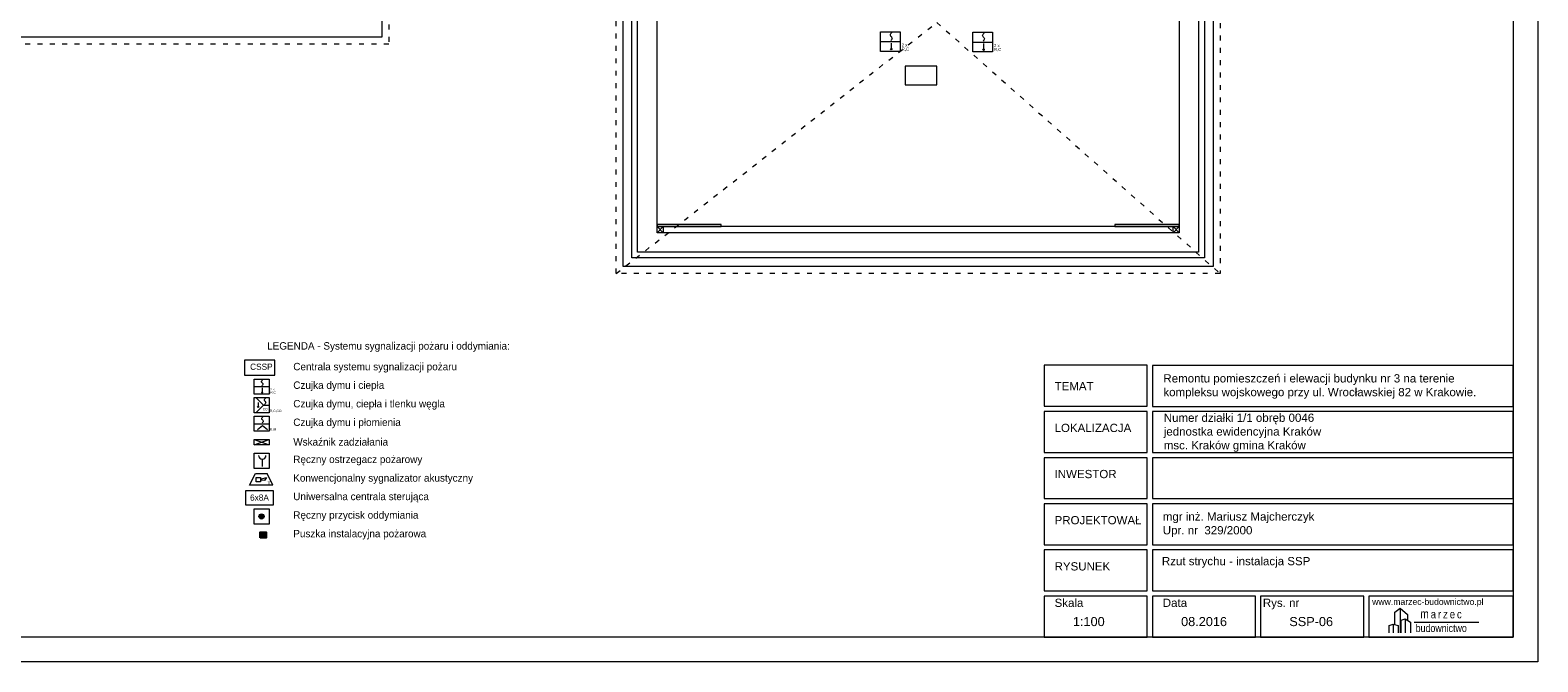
# Model space of a CAD drawing. Header units: centimetres. Extents: x 74437 to 92332, y -37016 to -3432.
# Tile 63 of 68: x 79189 to 82847, y -8525 to -6992. Entities that reach past the tile are written whole.
import ezdxf

# ---------------------------------------------------------------- set-up
doc = ezdxf.new("R2010")
doc.units = ezdxf.units.CM
doc.header["$LTSCALE"] = 0.02
doc.linetypes.add('ACAD_ISO03W100', pattern=[30, 12, -18])
doc.layers.get('0').update_dxf_attribs({"color": 8, "lineweight": 13})
for name, color, linetype, lineweight in [('_pk_tabelka', 7, 'Continuous', 15), ('koncepcja linie przekrojowe', 8, 'Continuous', 13), ('Linia SSP', 7, 'Continuous', 35), ('LINIE PRZEKROJOWE', 8, 'Continuous', 13), ('SOD_UCS', 7, 'Continuous', 9), ('SSP', 7, 'Continuous', 25), ('SSP_Centrala', 7, 'Continuous', 25), ('SSP_PO-6x', 7, 'Continuous', 25), ('SSP_SAW-6101', 7, 'Continuous', 25), ('SSP_WZ-31', 7, 'Continuous', 25)]:
    doc.layers.add(name, color=color, linetype=linetype, lineweight=lineweight)
doc.styles.add('ARCH. STANDARD', font='arial.ttf')
doc.styles.get("Standard").update_dxf_attribs({"font": 'arial.ttf', "height": 12})
doc.styles.add('Tomasz_W legenda', font='TCM_____.TTF')

# ---------------------------------------------------------------- blocks, each defined once
blk = doc.blocks.new('A$C2559252F')
at = {"lineweight": 9}
for p, q in [((-20.01, 3.95), (-18.01, 5.47)), ((-20.01, -0.88), (-20.01, 3.95)), ((-18.01, 5.47), (-15.17, 2.98)), ((-18.01, 5.47), (-18.01, -4.14)), ((-17.65, 0.81), (-16.1, 1.39)), ((-17.65, -4.14), (-17.65, 0.81)), ((-16.1, 1.39), (-13.97, 0.07)), ((-16.1, 1.39), (-16.1, -4.14)), ((-15.17, 2.98), (-15.17, 0.81)), ((-13.97, 0.07), (-13.97, -4.14)), ((-12.57, 0), (12.57, 0)), ((-20.67, -0.7), (-20.67, -4.14))]:
    blk.add_line(p, q, dxfattribs=at)
blk.add_lwpolyline([(-22.28, -4.14), (-22.28, -1.29), (-20.67, -0.7), (-18.79, -1.2), (-18.79, -4.14)], dxfattribs=at)
at = {"lineweight": 9, "attachment_point": 1}
for s, insert, char_height, width in [('{\\fTechnic|b0|i0|c2|p2;\\H1.1667x;m\\H0.57141x; \\H1.6001x;a\\H0.62496x; \\H1.6001x;r\\H0.62496x; \\H1.6001x;z\\H0.62496x; \\H1.6001x;e\\H0.62496x; \\H1.6001x;c}', (-10.22, 5.04), 3, 25.2165), ('{\\fTechnic|b0|i0|c2|p2;\\H0.25x;budownictwo}', (-11.99, -0.78), 12, 32.0979)]:
    blk.add_mtext(s, dxfattribs=dict(at, insert=insert, char_height=char_height, width=width))
blk = doc.blocks.new('POLON6000')
at = {"layer": 'Linia SSP', "lineweight": 5}
blk.add_lwpolyline([(0, 12.8), (0, 0), (25.6, 0), (25.6, 12.8)], close=True, dxfattribs=at)
blk = doc.blocks.new('WZ-31')
at = {"layer": 'Linia SSP', "lineweight": 5}
for p, q in [((0, 0), (12.8, 4.4)), ((0, 4.4), (12.8, 0))]:
    blk.add_line(p, q, dxfattribs=at)
blk.add_lwpolyline([(0, 0), (0, 4.4), (12.8, 4.4), (12.8, 0)], close=True, dxfattribs=at)
blk = doc.blocks.new('SAW-6101')
at = {"layer": 'Linia SSP', "lineweight": 5}
for p, q in [((0, 0), (6.4, 12.8)), ((25.6, 0), (0, 0)), ((6.4, 12.8), (19.2, 12.8)), ((7.3, 8.5), (12.1, 8.5)), ((7.3, 3.7), (7.3, 8.5)), ((12.1, 3.7), (7.3, 3.7)), ((12.1, 6.7), (18.7, 8.5)), ((12.1, 8.5), (12.1, 3.7)), ((16.4, 5.1), (12.1, 5.5)), ((18.7, 8.5), (16.4, 5.1)), ((25.6, 0), (19.2, 12.8))]:
    blk.add_line(p, q, dxfattribs=at)
blk.add_text('T', height=3.5, rotation=360, dxfattribs=at).set_placement((19.9, 0.5))
blk = doc.blocks.new('UCS6000')
at = {"layer": 'Linia SSP', "lineweight": 5}
blk.add_lwpolyline([(-25.6, 12.8), (-25.6, 0), (0, 0), (0, 12.8)], close=True, dxfattribs=at)
blk = doc.blocks.new('PO-xx')
at = {"layer": 'Linia SSP', "lineweight": 5}
h = blk.add_hatch(color=256, dxfattribs=at)
h.set_gradient(color1=(255, 255, 255))
edge = h.paths.add_edge_path()
edge.add_arc((6.4, 6.4), 2.21, 0, 360)
blk.add_lwpolyline([(0, 12.8), (12.8, 12.8), (12.8, 0), (0, 0)], close=True, dxfattribs=at)
blk.add_circle((6.4, 6.4), 2.21, dxfattribs=at)
blk = doc.blocks.new('AWOZ_P')
at = {"layer": 'SSP'}
blk.add_hatch(color=256, dxfattribs=at).paths.add_polyline_path([(379.9, 273.4), (379.9, 279.6), (386.1, 279.6), (386.1, 273.4)])
blk.add_lwpolyline([(379.9, 273.4), (379.9, 279.6), (386.1, 279.6), (386.1, 273.4)], close=True, dxfattribs=at)

msp = doc.modelspace()

# ---------------------------------------------------------------- hatches: boundary and pattern name
at = {"layer": 'Linia SSP', "lineweight": 5}
for points in [[(81280.1, -7038.3, 1), (81276.6, -7038.3, 1)], [(81504.1, -7039.6, 1), (81500.6, -7039.6, 1)], [(79753.5, -7871, 1), (79750.8, -7871, 1)], [(79743.6, -7906.3, 1), (79740.9, -7906.3, 1)]]:
    msp.add_hatch(color=256, dxfattribs=at).paths.add_polyline_path(points)

# ---------------------------------------------------------------- linework, layer by layer
at = {"linetype": 'ACAD_ISO03W100', "ltscale": 50}
for points in [[(79023, -5870.6), (80465.3, -5870.6), (80631, -5782.2), (80630.5, -4570.4), (82078, -4570.2), (82078, -5819.4), (82185, -5819.4), (82185, -6315.4), (82076, -6315.4), (82076, -7582.7), (80611, -7582.7), (80611, -6678.4), (80059, -6678.4), (80059, -7026.7), (76973, -7026.7)], [(80611, -7582.7), (81389, -6973.7), (82076, -7582.7)]]:
    msp.add_lwpolyline(points, dxfattribs=at)
for points in [[(79960, -5908.6), (80474.8, -5908.6), (80669, -5805), (80668.5, -4608.4), (82040, -4608.2), (82040, -5857.4), (82147, -5857.4), (82147, -6277.4), (82038, -6277.4), (82038, -7544.7), (80649, -7544.7), (80649, -6640.4), (80021, -6640.4)], [(79960, -5922.6), (80478.3, -5922.6), (80683, -5813.4), (80682.5, -4622.4), (82026, -4622.2), (82026, -5871.4), (82133, -5871.4), (82133, -6263.4), (82024, -6263.4), (82024, -7530.7), (80663, -7530.7), (80663, -6626.4), (80007, -6626.4)], [(81977, -7468.7), (80710, -7468.7)], [(81977, -7483.7), (80728, -7483.7)]]:
    msp.add_lwpolyline(points)
for points in [[(80865.9, -7468.7), (80865.9, -7464.1), (80710, -7464.1), (80710, -7468.7)], [(81977, -7468.7), (81977, -7464.1), (81821.1, -7464.1), (81821.1, -7468.7)]]:
    msp.add_lwpolyline(points, close=True)
at = {"layer": '_pk_tabelka', "color": 7, "ltscale": 3}
for p, q in [((82847.1, -4324.5), (82847.1, -8524.5)), ((82787.1, -4384.5), (82787.1, -8464.5)), ((82787.1, -8464.5), (74687.1, -8464.5)), ((82847.1, -8524.5), (74437.1, -8524.5))]:
    msp.add_line(p, q, dxfattribs=at)
for points in [[(81649.6, -7904.4), (81899.6, -7904.4), (81899.6, -7804.9), (81649.6, -7804.9)], [(81912.1, -7904.9), (82787.1, -7904.9), (82787.1, -7805.4), (81912.1, -7805.4)], [(81649.6, -8016.8), (81899.6, -8016.8), (81899.6, -7917.4), (81649.6, -7917.4)], [(81912.1, -8016.8), (82787.1, -8016.8), (82787.1, -7917.4), (81912.1, -7917.4)], [(81649.6, -8128.7), (81899.6, -8128.7), (81899.6, -8029.3), (81649.6, -8029.3)], [(81912.1, -8128.7), (82787.1, -8128.7), (82787.1, -8029.3), (81912.1, -8029.3)], [(81649.6, -8240.7), (81899.6, -8240.7), (81899.6, -8141.2), (81649.6, -8141.2)], [(81912.1, -8240.7), (82787.1, -8240.7), (82787.1, -8141.2), (81912.1, -8141.2)], [(81649.6, -8352.6), (81899.6, -8352.6), (81899.6, -8253.2), (81649.6, -8253.2)], [(81912.1, -8352.6), (82787.1, -8352.6), (82787.1, -8253.2), (81912.1, -8253.2)], [(81649.6, -8464.5), (81899.6, -8464.5), (81899.6, -8365.1), (81649.6, -8365.1)], [(81912.1, -8464.5), (82162.1, -8464.5), (82162.1, -8365.1), (81912.1, -8365.1)], [(82174.6, -8464.5), (82424.6, -8464.5), (82424.6, -8365.1), (82174.6, -8365.1)], [(82437.1, -8464.5), (82787.1, -8464.5), (82787.1, -8365.1), (82437.1, -8365.1)]]:
    msp.add_lwpolyline(points, close=True, dxfattribs=at)
at = {"layer": 'koncepcja linie przekrojowe'}
for points in [[(79006, -5887.6), (80469.5, -5887.6), (80648, -5792.4), (80647.5, -4587.4), (82061, -4587.2), (82061, -5836.4), (82168, -5836.4), (82168, -6298.4), (82059, -6298.4), (82059, -7565.7), (80628, -7565.7), (80628, -6661.4), (80042, -6661.4), (80042, -7009.7), (76990, -7009.7)], [(80035, -5969.6), (80490, -5969.6), (80730, -5841.6), (80729.5, -4669.4), (81979, -4669.2), (81979, -5918.4), (82086, -5918.4), (82086, -6216.4), (81977, -6216.4), (81977, -7483.7), (80710, -7483.7), (80710, -6579.4), (80035, -6579.4)], [(80035, -5969.6), (80490, -5969.6), (80730, -5841.6), (80729.5, -4669.4), (81979, -4669.2), (81979, -5918.4), (82086, -5918.4), (82086, -6216.4), (81977, -6216.4), (81977, -7483.7), (80710, -7483.7), (80710, -6579.4), (80035, -6579.4)], [(81389, -7124.7), (81389, -7079.7), (81328, -7079.7), (81312, -7079.7), (81312, -7124.7), (81389, -7124.7)]]:
    msp.add_lwpolyline(points, dxfattribs=at)
at = {"layer": 'Linia SSP', "lineweight": 5}
for p, q in [((81252.4, -7019.9), (81300.2, -7019.9)), ((81476.4, -7021.2), (81524.2, -7021.2)), ((81278.3, -7023.8), (81278.3, -7038.3)), ((81502.3, -7025.1), (81502.3, -7039.6)), ((79732.2, -7856.9), (79768.9, -7856.9)), ((79752.1, -7859.9), (79752.1, -7871)), ((79754.9, -7901.9), (79736.5, -7883.5)), ((79742.3, -7895.2), (79742.3, -7906.3)), ((79754.9, -7901.9), (79736.5, -7920.3)), ((79754.9, -7901.9), (79768.9, -7901.9)), ((79732.2, -7946.9), (79768.9, -7946.9)), ((79752.9, -7951.8), (79740.7, -7961.9)), ((79765.1, -7961.9), (79752.9, -7951.8)), ((79752.3, -8032.8), (79752.3, -8050.8))]:
    msp.add_line(p, q, dxfattribs=at)
at = {"layer": 'Linia SSP', "linetype": 'Continuous', "lineweight": 5}
for p, q in [((81276.1, -7004), (81276.5, -7002.4)), ((81276.5, -7005.6), (81276.1, -7004)), ((81276.5, -7002.4), (81277.7, -7000.6)), ((81277.4, -7006.9), (81276.5, -7005.6)), ((81278.9, -7015.6), (81277, -7017.8)), ((81277.7, -7007.4), (81277.4, -7006.9)), ((81277.7, -7000.6), (81279.6, -6998.4)), ((81278.3, -7008.1), (81277.7, -7007.4)), ((81278.3, -7008.1), (81278.9, -7008.8)), ((81278.9, -7008.8), (81279.2, -7009.3)), ((81280.1, -7013.8), (81278.9, -7015.6)), ((81279.2, -7009.3), (81280.1, -7010.6)), ((81280.1, -7010.6), (81280.5, -7012.2)), ((81280.5, -7012.2), (81280.1, -7013.8)), ((81500.1, -7005.3), (81500.5, -7003.7)), ((81500.5, -7006.9), (81500.1, -7005.3)), ((81500.5, -7003.7), (81501.7, -7001.9)), ((81501.4, -7008.2), (81500.5, -7006.9)), ((81502.9, -7016.9), (81501, -7019)), ((81501.7, -7008.7), (81501.4, -7008.2)), ((81501.7, -7001.9), (81503.6, -6999.7)), ((81502.3, -7009.4), (81501.7, -7008.7)), ((81502.3, -7009.4), (81502.9, -7010.1)), ((81502.9, -7010.1), (81503.2, -7010.5)), ((81504.1, -7015.1), (81502.9, -7016.9)), ((81503.2, -7010.5), (81504.1, -7011.9)), ((81504.1, -7011.9), (81504.5, -7013.5)), ((81504.5, -7013.5), (81504.1, -7015.1)), ((79750.4, -7844.7), (79750.7, -7843.4)), ((79750.7, -7845.9), (79750.4, -7844.7)), ((79750.7, -7843.4), (79751.6, -7842.1)), ((79751.4, -7846.9), (79750.7, -7845.9)), ((79752.6, -7853.6), (79751.1, -7855.2)), ((79751.6, -7847.3), (79751.4, -7846.9)), ((79751.6, -7842.1), (79753.1, -7840.4)), ((79752.1, -7847.8), (79751.6, -7847.3)), ((79752.1, -7847.8), (79752.6, -7848.3)), ((79752.6, -7848.3), (79752.8, -7848.7)), ((79753.5, -7852.2), (79752.6, -7853.6)), ((79752.8, -7848.7), (79753.5, -7849.7)), ((79753.5, -7849.7), (79753.8, -7851)), ((79753.8, -7851), (79753.5, -7852.2)), ((79757.3, -7889.5), (79757.6, -7888.2)), ((79757.6, -7890.7), (79757.3, -7889.5)), ((79757.6, -7888.2), (79758.5, -7886.9)), ((79758.3, -7891.7), (79757.6, -7890.7)), ((79759.5, -7898.4), (79758, -7900)), ((79758.5, -7892.1), (79758.3, -7891.7)), ((79758.5, -7886.9), (79760, -7885.2)), ((79759, -7892.6), (79758.5, -7892.1)), ((79759, -7892.6), (79759.5, -7893.1)), ((79759.5, -7893.1), (79759.7, -7893.5)), ((79760.4, -7897), (79759.5, -7898.4)), ((79759.7, -7893.5), (79760.4, -7894.5)), ((79760.4, -7894.5), (79760.7, -7895.8)), ((79760.7, -7895.8), (79760.4, -7897)), ((79751.2, -7934.6), (79751.5, -7933.4)), ((79751.5, -7935.8), (79751.2, -7934.6)), ((79751.5, -7933.4), (79752.4, -7932)), ((79752.1, -7936.9), (79751.5, -7935.8)), ((79752.4, -7937.2), (79752.1, -7936.9)), ((79752.4, -7932), (79753.9, -7930.3)), ((79752.9, -7937.8), (79752.4, -7937.2)), ((79752.9, -7937.8), (79753.3, -7938.3)), ((79753.3, -7943.5), (79751.8, -7945.2)), ((79753.3, -7938.3), (79753.6, -7938.6)), ((79754.2, -7942.1), (79753.3, -7943.5)), ((79753.6, -7938.6), (79754.2, -7939.7)), ((79754.2, -7939.7), (79754.5, -7940.9)), ((79754.5, -7940.9), (79754.2, -7942.1))]:
    msp.add_line(p, q, dxfattribs=at)
at = {"layer": 'Linia SSP', "lineweight": 5}
for points in [[(81252.4, -6996.1), (81300.2, -6996.1), (81300.2, -7043.8), (81252.4, -7043.8)], [(81476.4, -6997.3), (81524.2, -6997.3), (81524.2, -7045.1), (81476.4, -7045.1)], [(79732.2, -7838.5), (79768.9, -7838.5), (79768.9, -7875.3), (79732.2, -7875.3)], [(79732.2, -7883.5), (79768.9, -7883.5), (79768.9, -7920.3), (79732.2, -7920.3)], [(79732.2, -7928.5), (79768.9, -7928.5), (79768.9, -7965.3), (79732.2, -7965.3)], [(79732.2, -8018.5), (79768.9, -8018.5), (79768.9, -8055.3), (79732.2, -8055.3)]]:
    msp.add_lwpolyline(points, close=True, dxfattribs=at)
for centre, radius in [((81278.3, -7038.3), 1.75), ((81502.3, -7039.6), 1.75), ((79752.1, -7871), 1.35), ((79742.3, -7906.3), 1.35)]:
    msp.add_circle(centre, radius, dxfattribs=at)
msp.add_arc((79752.3, -8023.8), 9, 180, 0, dxfattribs=at)
at = {"layer": 'LINIE PRZEKROJOWE'}
for points in [[(80710, -7468.7), (80725, -7468.7), (80725, -7483.7), (80710, -7483.7)], [(81962, -7468.7), (81977, -7468.7), (81977, -7483.7), (81962, -7483.7)]]:
    msp.add_lwpolyline(points, close=True, dxfattribs=at)
for points in [[(80710, -7468.7), (80725, -7483.7)], [(80725, -7468.7), (80710, -7483.7)], [(81962, -7468.7), (81977, -7483.7)], [(81977, -7468.7), (81962, -7483.7)]]:
    msp.add_lwpolyline(points, dxfattribs=at)

# ---------------------------------------------------------------- block references
at = {"layer": '_pk_tabelka', "color": 0, "xscale": 6.25, "yscale": 6.25, "zscale": 12.5}
msp.add_blockref('A$C2559252F', (82625.6, -8428.6), dxfattribs=at)
at = {"layer": 'SOD_UCS', "color": 5, "xscale": 2.65748031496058, "yscale": 2.65748031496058, "zscale": 2.65748031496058}
msp.add_blockref('UCS6000', (79779.4, -8143.9), dxfattribs=at)
at = {"layer": 'SSP', "xscale": 2.25, "yscale": 2.25, "zscale": 2.25}
msp.add_blockref('AWOZ_P', (78892.7, -8839.1), dxfattribs=at)
at = {"layer": 'SSP_Centrala', "color": 5, "xscale": 2.870078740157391, "yscale": 2.870078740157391, "zscale": 2.870078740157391}
msp.add_blockref('POLON6000', (79709.5, -7829.4), dxfattribs=at)
at = {"layer": 'SSP_PO-6x', "color": 5, "xscale": 2.870078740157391, "yscale": 2.870078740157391, "zscale": 2.870078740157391}
msp.add_blockref('PO-xx', (79732.2, -8190.3), dxfattribs=at)
at = {"layer": 'SSP_SAW-6101', "xscale": 2.206312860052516, "yscale": 2.206312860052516, "zscale": 2.206312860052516}
msp.add_blockref('SAW-6101', (79721.4, -8096), dxfattribs=at)
at = {"layer": 'SSP_WZ-31', "color": 5, "xscale": 2.870078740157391, "yscale": 2.870078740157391, "zscale": 2.870078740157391}
msp.add_blockref('WZ-31', (79732.2, -7998.2), dxfattribs=at)

# ---------------------------------------------------------------- texts
at = {"layer": '_pk_tabelka', "color": 7, "style": 'ARCH. STANDARD'}
for s, height, p in [('TEMAT', 19.99, (81674.6, -7865.8)), ('LOKALIZACJA', 19.988, (81674.6, -7967.1)), ('INWESTOR', 19.99, (81674.6, -8079)), ('PROJEKTOWAŁ', 19.988, (81674.6, -8190.9)), ('RYSUNEK', 19.99, (81674.6, -8302.9))]:
    msp.add_text(s, height=height, dxfattribs=at).set_placement(p)
at = {"layer": '_pk_tabelka', "color": 7, "lineweight": 13, "insert": (81938.6, -7826.9), "char_height": 20, "width": 828.736, "attachment_point": 1, "style": 'ARCH. STANDARD'}
msp.add_mtext('{\\C0;Remontu pomieszczeń i elewacji budynku nr 3 na terenie kompleksu wojskowego przy ul. Wrocławskiej 82 w Krakowie.\\H1.2565x; }', dxfattribs=at)
at = {"layer": '_pk_tabelka', "color": 7, "lineweight": 13, "attachment_point": 1}
for s, insert, char_height, width in [('{\\C0;Numer działki 1/1 obręb 0046 \\Pjednostka ewidencyjna Kraków\\Pmsc. Kraków gmina Kraków}', (81939.5, -7922.4), 20, 982.933), ('mgr inż.{\\fArial|b0|i0|c238|p34; Mariusz Majcherczyk\\PUpr. nr  329/2000}', (81937.1, -8162), 20, 982.933), ('Rzut strychu - instalacja SSP', (81934.9, -8270.2), 20, 556.069), ('Skala', (81674.6, -8371.3), 20, 982.933), ('Data', (81937.1, -8371.3), 20, 982.933), ('Rys. nr\\P^I', (82179.9, -8371.3), 20, 982.933), ('www.marzec-budownictwo.pl', (82445.1, -8371.3), 15, 982.933)]:
    msp.add_mtext(s, dxfattribs=dict(at, insert=insert, char_height=char_height, width=width))
at = {"layer": '_pk_tabelka', "color": 7, "char_height": 22.05, "width": 15.335, "attachment_point": 1}
for s, insert in [('1:100', (81719.1, -8415.8)), ('08.2016', (81981.6, -8415.8))]:
    msp.add_mtext(s, dxfattribs=dict(at, insert=insert))
at = {"layer": '_pk_tabelka', "insert": (82244.1, -8415.8), "char_height": 22.05, "width": 15.335, "attachment_point": 1}
msp.add_mtext('SSP-06', dxfattribs=at)
at = {"layer": 'Linia SSP', "lineweight": 5}
for s, height, p in [('2 x', 7.46, (81303.5, -7032)), ('R,C', 7.46, (81303.5, -7042)), ('2 x', 7.46, (81527.5, -7033.3)), ('R,C', 7.46, (81527.5, -7043.2)), ('2 x', 5.74, (79771.5, -7866.2)), ('R,C', 5.74, (79771.5, -7873.8)), ('CO', 5.74, (79753.3, -7914.4)), ('R,C,CO', 5.74, (79770.7, -7918.8)), ('R,IR', 5.74, (79770.5, -7963.8))]:
    msp.add_text(s, height=height, dxfattribs=at).set_placement(p)
at = {"layer": 'SSP', "ltscale": 0.5, "attachment_point": 4, "line_spacing_factor": 0.825, "style": 'Tomasz_W legenda'}
for s, insert, char_height, width in [('LEGENDA - Systemu sygnalizacji pożaru i oddymiania:', (79764.1, -7760.9), 18, 619.757), ('CSSP', (79722.8, -7808.8), 15, 579.917), ('Centrala systemu sygnalizacji pożaru ', (79827.5, -7811.1), 18, 579.917), ('Czujka dymu i ciepła ', (79827.5, -7856.1), 18, 579.917), ('Czujka dymu, ciepła i tlenku węgla', (79827.5, -7901.1), 18, 579.917), ('Czujka dymu i płomienia ', (79827.5, -7946.1), 18, 579.917), ('Wskaźnik zadziałania ', (79827.5, -7991.1), 18, 579.917), ('Ręczny ostrzegacz pożarowy ', (79827.5, -8036.1), 18, 579.917), ('Konwencjonalny sygnalizator akustyczny', (79827.5, -8081.1), 18, 579.917), ('6x8A', (79722.6, -8126.3), 15, 579.917), ('Uniwersalna centrala sterująca ', (79827.5, -8126.1), 18, 579.917), ('Ręczny przycisk oddymiania ', (79827.5, -8171.1), 18, 579.917), ('Puszka instalacyjna pożarowa ', (79827.5, -8216.1), 18, 579.917)]:
    msp.add_mtext(s, dxfattribs=dict(at, insert=insert, char_height=char_height, width=width))

doc.saveas('drawing.dxf')
